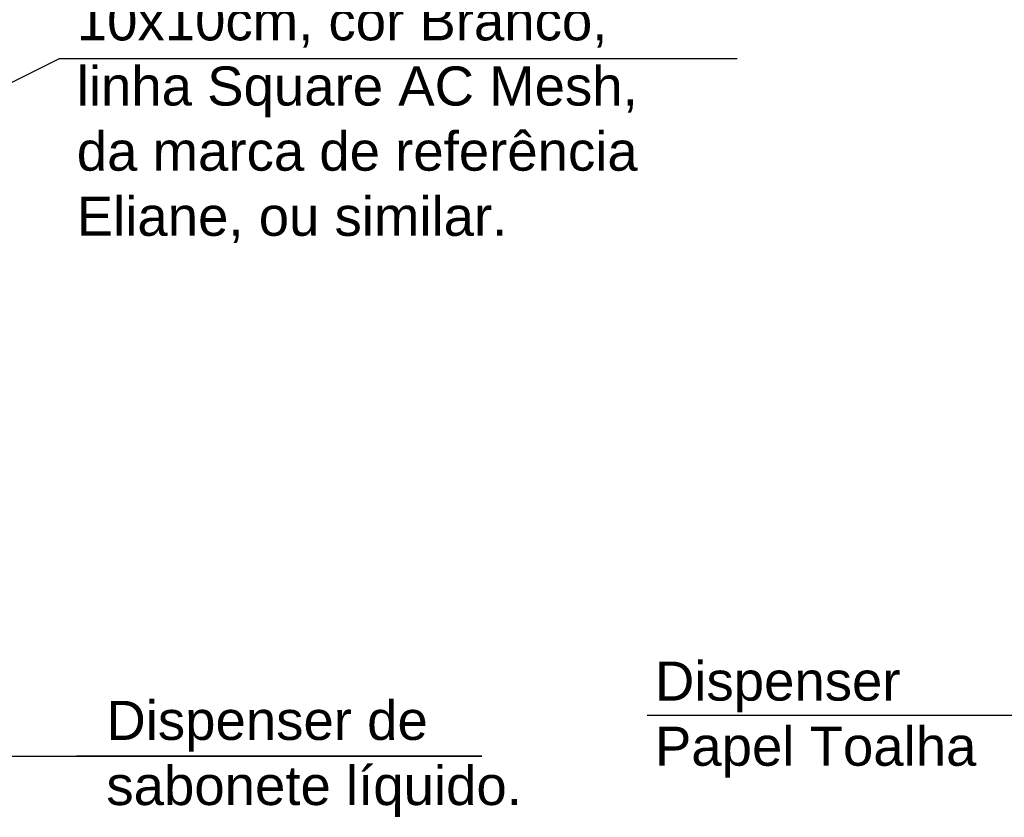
# Model space of a CAD drawing. Header units: inches. Extents: x 330 to 398, y -19 to 141.
# Tile 164 of 166: x 378.8 to 380.06, y 138.69 to 139.71. Entities that reach past the tile are written whole.
import ezdxf

# ---------------------------------------------------------------- set-up
doc = ezdxf.new("R2010")
doc.units = ezdxf.units.IN
doc.header["$LTSCALE"] = 0.4
doc.header["$MEASUREMENT"] = 0
doc.layers.add('TJ-TEXTO LEADER', color=1, linetype='Continuous')
doc.layers.add('TJ-TEXTO01 1PARA100', color=1, linetype='Continuous')
doc.styles.add('ARIAL', font='arial.ttf')
doc.styles.get("Standard").update_dxf_attribs({"font": 'arial.ttf'})
doc.dimstyles.new('LEADER', dxfattribs={"dimtxt": 0.2, "dimasz": 0.05, "dimexe": 1.25, "dimexo": 0.5, "dimgap": 0.01, "dimtad": 1, "dimtih": 1, "dimtoh": 1, "dimzin": 4, "dimdsep": 46, "dimtxsty": 'ARIAL', "dimblk": 'ARCHTICK', "dimcen": 0.0027, "dimse1": 1, "dimse2": 1, "dimclrd": 1, "dimclre": 172, "dimclrt": 172, "dimazin": 1, "dimtfac": 1, "dimtix": 1, "dimtmove": 2, "dimatfit": 3, "dimfxl": 1, "dimtolj": 1, "dimtzin": 0, "dimlwd": -1, "dimlwe": 5, "dimarcsym": 0})

# ---------------------------------------------------------------- blocks, each defined once
blk = doc.blocks.new('_ArchTick')
at = {"color": 0, "linetype": 'ByBlock', "const_width": 0.15}
blk.add_lwpolyline([(-0.5, -0.5), (0.5, 0.5)], dxfattribs=at)

msp = doc.modelspace()

# ---------------------------------------------------------------- texts
at = {"layer": 'TJ-TEXTO01 1PARA100', "color": 174, "char_height": 0.05, "attachment_point": 1}
for s, width, heights, insert in [('Revestimento cerâmico 10x10cm, cor Branco, linha Square AC Mesh, da marca de referência Eliane, ou similar.', 0.77943, [0.4987], (378.8715, 139.8151, -0.0027)), ('Dispenser Papel Toalha', 0.479385, [0.2586], (379.6117, 138.887))]:
    msp.add_mtext_dynamic_manual_height_columns(s, width=width, gutter_width=12.5, heights=heights, dxfattribs=dict(at, insert=insert))
at = {"layer": 'TJ-TEXTO01 1PARA100', "color": 174, "insert": (378.9094, 138.8367), "char_height": 0.05, "width": 0.560583, "attachment_point": 1}
msp.add_mtext('\\A1;Dispenser de sabonete líquido.', dxfattribs=at)

# ---------------------------------------------------------------- leaders
at = {"layer": 'TJ-TEXTO LEADER'}
for points in [[(378.4252, 139.4466), (378.8496, 139.6586), (379.7168, 139.6586)], [(380.7098, 138.8181, -0.0055), (379.9532, 138.8181, -0.0055), (379.6018, 138.8181, -0.0055)], [(378.2388, 138.7659), (379.3902, 138.7659), (378.8713, 138.7659)]]:
    msp.add_leader(points, dimstyle='LEADER', dxfattribs=at)

doc.saveas('drawing.dxf')
